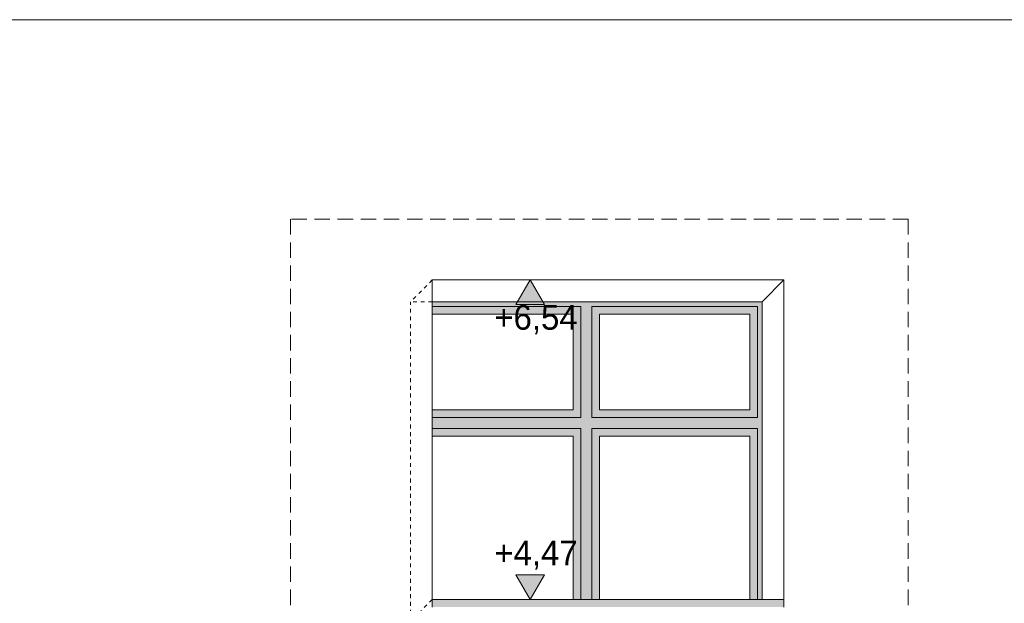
# Model space of a CAD drawing. Extents: x -366324 to -207045, y 68808 to 138616.
# Tile 74 of 170: x -308837 to -302452, y 94377 to 98158. Entities that reach past the tile are written whole.
import ezdxf

# ---------------------------------------------------------------- set-up
doc = ezdxf.new("R2010")
doc.units = 0
doc.header["$MEASUREMENT"] = 0
doc.linetypes.add('Hidden Line', pattern=[50, 25, -25])
doc.linetypes.add('Krawędzie ukryte', pattern=[150, 100, -50])
doc.layers.add('Arch kolorystyka_Nr_Pióra__2', color=7, linetype='Continuous', lineweight=13, true_color=0x7f7f7f)
for name, color, linetype, lineweight in [('Arch kolorystyka_Nr_Pióra__41', 7, 'Continuous', 15), ('Arch okna_Nr_Pióra__21', 7, 'Continuous', 9), ('ARCH TABELA_Nr_Pióra__21', 7, 'Continuous', 9), ('Arch wymiary_Nr_Pióra__21', 7, 'Continuous', 9), ('Arch ściany zewnętrzne_Nr_Pióra__21', 7, 'Continuous', 9), ('INWENT.ŚCIANY_Nr_Pióra__21', 7, 'Continuous', 9)]:
    doc.layers.add(name, color=color, linetype=linetype, lineweight=lineweight)
doc.layers.add('Arch wymiary', color=7, linetype='Continuous')
doc.styles.add('GENERATED_STYLE_1', font='txt')

# ---------------------------------------------------------------- blocks, each defined once
blk = doc.blocks.new('Wymiary_92', base_point=(-305526.5, 94402))
at = {"layer": 'Arch wymiary_Nr_Pióra__21', "linetype": 'Continuous'}
blk.add_hatch(color=256, dxfattribs=at).paths.add_polyline_path([(-305526.5, 94402), (-305619.3, 94562), (-305433.7, 94562)], flags=0)
for p, q in [((-305526.5, 94402), (-305619.3, 94562)), ((-305619.3, 94562), (-305433.7, 94562)), ((-305433.7, 94562), (-305526.5, 94402)), ((-305526.5, 94402), (-305646.5, 94402)), ((-305526.5, 94402), (-305406.5, 94402))]:
    blk.add_line(p, q, dxfattribs=at)
at = {"layer": 'Arch wymiary_Nr_Pióra__21', "insert": (-305759.9, 94594), "char_height": 160, "attachment_point": 7, "style": 'GENERATED_STYLE_1'}
blk.add_mtext('{+4,47}', dxfattribs=at)
blk = doc.blocks.new('Wymiary_97', base_point=(-305526.5, 96472))
at = {"layer": 'Arch wymiary_Nr_Pióra__21', "linetype": 'Continuous'}
blk.add_hatch(color=256, dxfattribs=at).paths.add_polyline_path([(-305526.5, 96472), (-305619.3, 96312), (-305433.7, 96312)], flags=0)
for p, q in [((-305526.5, 96472), (-305646.5, 96472)), ((-305526.5, 96472), (-305619.3, 96312)), ((-305526.5, 96472), (-305406.5, 96472)), ((-305433.7, 96312), (-305526.5, 96472)), ((-305619.3, 96312), (-305433.7, 96312))]:
    blk.add_line(p, q, dxfattribs=at)
at = {"layer": 'Arch wymiary_Nr_Pióra__21', "insert": (-305759.9, 96120), "char_height": 160, "attachment_point": 7, "style": 'GENERATED_STYLE_1'}
blk.add_mtext('{+6,54}', dxfattribs=at)

msp = doc.modelspace()

# ---------------------------------------------------------------- hatches: boundary and pattern name
at = {"layer": 'Arch kolorystyka_Nr_Pióra__2', "linetype": 'Continuous'}
h = msp.add_hatch(color=256, dxfattribs=at)
h.paths.add_polyline_path([(-306161.4, 95460.6), (-306161.4, 95630.6), (-305247.8, 95630.6), (-305247.8, 96250.6), (-306161.4, 96250.6), (-306161.4, 96330.6), (-304022.8, 96330.6), (-304022.8, 94402), (-304102.8, 94402), (-304102.8, 95460.6), (-305077.8, 95460.6), (-305077.8, 94402), (-305247.8, 94402), (-305247.8, 95460.6)], flags=0)
h.paths.add_polyline_path([(-305077.8, 95630.6), (-304102.8, 95630.6), (-304102.8, 96250.6), (-305077.8, 96250.6)], flags=0)
at = {"layer": 'Arch kolorystyka_Nr_Pióra__41', "linetype": 'Continuous'}
msp.add_hatch(color=256, dxfattribs=at).paths.add_polyline_path([(-303881.4, 94352), (-306161.4, 94352), (-306161.4, 94402), (-303881.4, 94402)], flags=0)

# ---------------------------------------------------------------- linework, layer by layer
at = {"layer": 'Arch okna_Nr_Pióra__21', "linetype": 'Hidden Line'}
for p, q in [((-306161.4, 96472), (-306302.8, 96330.6)), ((-306302.8, 94260.6), (-306302.8, 96330.6)), ((-306161.4, 96330.6), (-306302.8, 96330.6)), ((-306161.4, 94402), (-306302.8, 94260.6))]:
    msp.add_line(p, q, dxfattribs=at)
at = {"layer": 'Arch okna_Nr_Pióra__21', "linetype": 'Continuous'}
for p, q in [((-305197.8, 96300.6), (-306161.4, 96300.6)), ((-305197.8, 96300.6), (-305197.8, 95580.6)), ((-304052.8, 96300.6), (-305127.8, 96300.6)), ((-305127.8, 96300.6), (-305127.8, 95580.6)), ((-304052.8, 96300.6), (-304052.8, 95580.6)), ((-305247.8, 96250.6), (-306161.4, 96250.6)), ((-305247.8, 96250.6), (-305247.8, 95630.6)), ((-304102.8, 96250.6), (-305077.8, 96250.6)), ((-305077.8, 96250.6), (-305077.8, 95630.6)), ((-304102.8, 96250.6), (-304102.8, 95630.6)), ((-305247.8, 95630.6), (-306161.4, 95630.6)), ((-304102.8, 95630.6), (-305077.8, 95630.6)), ((-305197.8, 95580.6), (-306161.4, 95580.6)), ((-304052.8, 95580.6), (-305127.8, 95580.6)), ((-305197.8, 95510.6), (-306161.4, 95510.6)), ((-305197.8, 95510.6), (-305197.8, 94402)), ((-304052.8, 95510.6), (-305127.8, 95510.6)), ((-305127.8, 95510.6), (-305127.8, 94402)), ((-304052.8, 95510.6), (-304052.8, 94402)), ((-305247.8, 95460.6), (-306161.4, 95460.6)), ((-305247.8, 95460.6), (-305247.8, 94402)), ((-304102.8, 95460.6), (-305077.8, 95460.6)), ((-305077.8, 95460.6), (-305077.8, 94402)), ((-304102.8, 95460.6), (-304102.8, 94402))]:
    msp.add_line(p, q, dxfattribs=at)
at = {"layer": 'ARCH TABELA_Nr_Pióra__21', "linetype": 'Continuous'}
msp.add_line((-315821.4, 98158.4), (-275071.4, 98158.4), dxfattribs=at)
at = {"layer": 'Arch ściany zewnętrzne_Nr_Pióra__21', "linetype": 'Continuous'}
for p, q in [((-303881.4, 96472), (-306161.4, 96472)), ((-306161.4, 94352), (-306161.4, 96472)), ((-306161.4, 94352), (-306161.4, 96472)), ((-303881.4, 96472), (-304022.8, 96330.6)), ((-303881.4, 94352), (-303881.4, 96472)), ((-304022.8, 96330.6), (-306161.4, 96330.6)), ((-304022.8, 96330.6), (-304022.8, 94402)), ((-303881.4, 94402), (-306161.4, 94402))]:
    msp.add_line(p, q, dxfattribs=at)
at = {"layer": 'INWENT.ŚCIANY_Nr_Pióra__21', "linetype": 'Krawędzie ukryte'}
for p, q in [((-307081.8, 96865.6), (-307081.8, 90202.8)), ((-303075.5, 96865.6), (-307081.8, 96865.6)), ((-303075.5, 96865.6), (-303075.5, 90202.8))]:
    msp.add_line(p, q, dxfattribs=at)

# ---------------------------------------------------------------- block references
at = {"layer": 'Arch wymiary', "linetype": 'Continuous'}
for name, p in [('Wymiary_97', (-305526.5, 96472)), ('Wymiary_92', (-305526.5, 94402))]:
    msp.add_blockref(name, p, dxfattribs=at)

doc.saveas('drawing.dxf')
